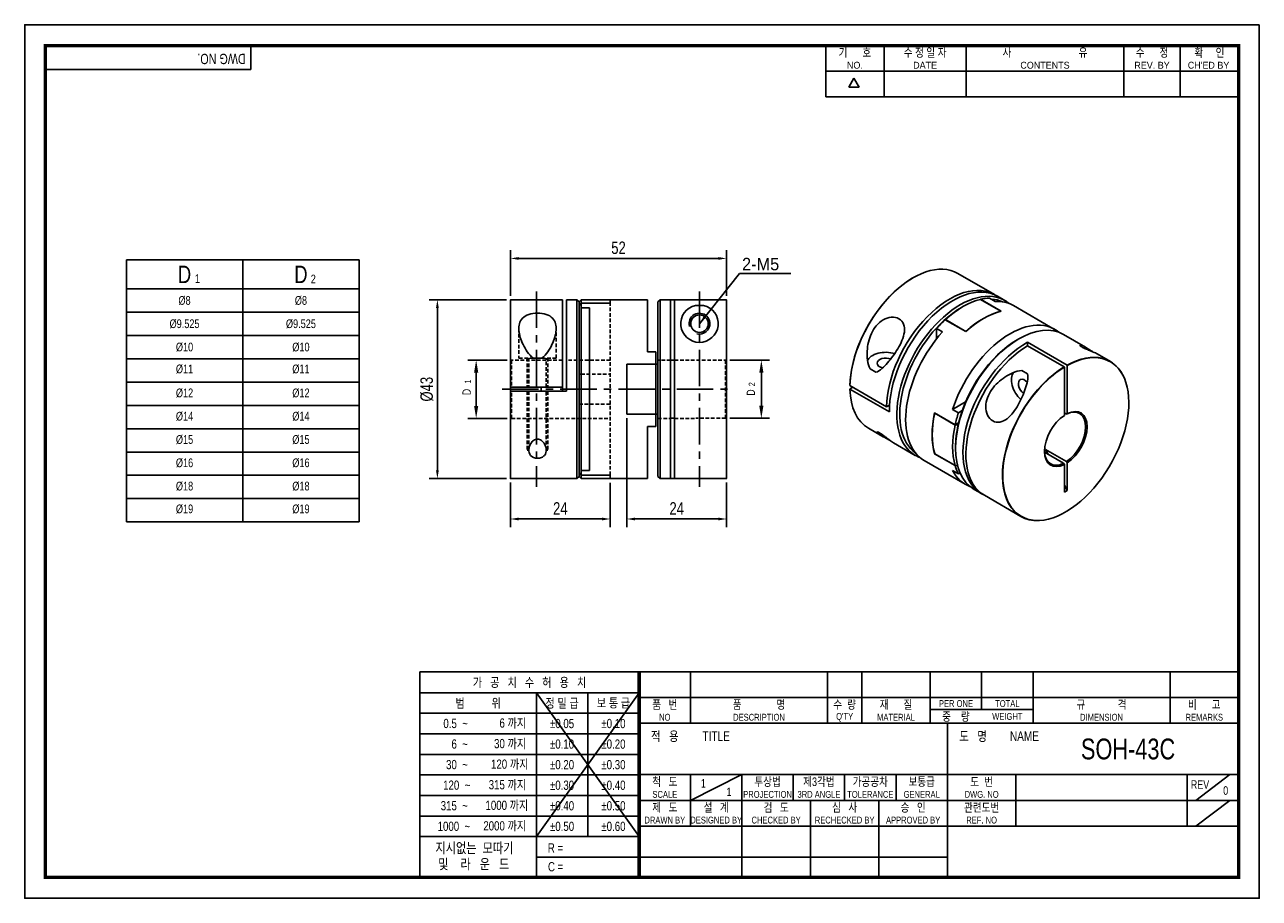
# Model space of a CAD drawing. Header units: millimetres. Extents: x 0 to 297, y 0 to 210.
import ezdxf
from ezdxf.enums import TextEntityAlignment as Align

# ---------------------------------------------------------------- set-up
doc = ezdxf.new("R2010")
doc.units = ezdxf.units.MM
doc.header["$LTSCALE"] = 7
for name, pattern in [('CENTER', [2, 1.25, -0.25, 0.25, -0.25]), ('CENTER2', [1.125, 0.75, -0.125, 0.125, -0.125]), ('DASHED', [0.75, 0.5, -0.25]), ('HIDDEN', [0.375, 0.25, -0.125]), ('HIDDEN2', [0.1875, 0.125, -0.0625]), ('PHANTOM2', [1.25, 0.625, -0.125, 0.125, -0.125, 0.125, -0.125])]:
    doc.linetypes.add(name, pattern=pattern)
doc.layers.get('0').update_dxf_attribs({"linetype": 'CONTINUOUS'})
doc.layers.get('Defpoints').update_dxf_attribs({"linetype": 'CONTINUOUS'})
for name, color, linetype in [('BM', 2, 'CONTINUOUS'), ('C', 1, 'CENTER2'), ('CT', 1, 'CENTER'), ('D', 7, 'CONTINUOUS'), ('DIM', 7, 'CONTINUOUS'), ('H', 3, 'HIDDEN'), ('HD', 4, 'DASHED'), ('P', 4, 'PHANTOM2')]:
    doc.layers.add(name, color=color, linetype=linetype)
doc.styles.get("Standard").update_dxf_attribs({"font": 'Gulim.ttf', "width": 0.8, "height": 3})
doc.dimstyles.new('LIM', dxfattribs={"dimtxt": 2, "dimasz": 2, "dimexe": 2, "dimexo": 1, "dimgap": 1, "dimtad": 1, "dimdec": 3, "dimzin": 9, "dimdsep": 46, "dimtxsty": 'Standard', "dimcen": 3, "dimclrd": 1, "dimclre": 1, "dimadec": 0, "dimazin": 0, "dimtfac": 1, "dimtdec": 3, "dimtmove": 0, "dimatfit": 3, "dimfxl": 0, "dimtolj": 1, "dimtzin": 0, "dimarcsym": 0})

# ---------------------------------------------------------------- blocks, each defined once
blk = doc.blocks.new('*D17')
at = {"layer": 'Defpoints', "color": 0}
for p in [(116.85, 100.93), (140.85, 100.88), (140.85, 91.18)]:
    blk.add_point(p, dxfattribs=at)
at = {"layer": 'DIM', "color": 1, "lineweight": -2}
for p, q in [((116.85, 99.93), (116.85, 89.18)), ((140.85, 99.88), (140.85, 89.18)), ((118.85, 91.18), (138.85, 91.18))]:
    blk.add_line(p, q, dxfattribs=at)
at = {"layer": 'DIM', "color": 1}
for points in [[(118.85, 91.51), (118.85, 90.84), (116.85, 91.18)], [(138.85, 91.51), (138.85, 90.84), (140.85, 91.18)]]:
    blk.add_solid(points, dxfattribs=at)
at = {"layer": 'DIM', "color": 0, "insert": (128.85, 93.72), "char_height": 3, "attachment_point": 5}
blk.add_mtext('\\A1;24', dxfattribs=at)
blk = doc.blocks.new('*D18')
at = {"layer": 'Defpoints', "color": 0}
for p in [(168.85, 153.82), (116.85, 143.83), (168.85, 143.82)]:
    blk.add_point(p, dxfattribs=at)
at = {"layer": 'DIM', "color": 1, "lineweight": -2}
for p, q in [((116.85, 144.83), (116.85, 155.82)), ((168.85, 144.82), (168.85, 155.82)), ((118.85, 153.82), (166.85, 153.82))]:
    blk.add_line(p, q, dxfattribs=at)
at = {"layer": 'DIM', "color": 1}
for points in [[(118.85, 154.15), (118.85, 153.48), (116.85, 153.82)], [(166.85, 154.15), (166.85, 153.48), (168.85, 153.82)]]:
    blk.add_solid(points, dxfattribs=at)
at = {"layer": 'DIM', "color": 0, "insert": (142.85, 156.36), "char_height": 3, "attachment_point": 5}
blk.add_mtext('\\A1;52', dxfattribs=at)
blk = doc.blocks.new('*D19')
at = {"layer": 'Defpoints', "color": 0}
for p in [(99.28, 143.88), (116.9, 143.88), (116.9, 100.88)]:
    blk.add_point(p, dxfattribs=at)
at = {"layer": 'DIM', "color": 1, "lineweight": -2}
for p, q in [((115.9, 143.88), (97.28, 143.88)), ((99.28, 102.88), (99.28, 141.88)), ((115.9, 100.88), (97.28, 100.88))]:
    blk.add_line(p, q, dxfattribs=at)
at = {"layer": 'DIM', "color": 1}
for points in [[(98.94, 141.88), (99.61, 141.88), (99.28, 143.88)], [(98.94, 102.88), (99.61, 102.88), (99.28, 100.88)]]:
    blk.add_solid(points, dxfattribs=at)
at = {"layer": 'DIM', "color": 0, "insert": (96.74, 122.38), "char_height": 3, "attachment_point": 5, "rotation": 90}
blk.add_mtext('\\A1;%%c43', dxfattribs=at)
blk = doc.blocks.new('*D20')
at = {"layer": 'Defpoints', "color": 0}
for p in [(144.85, 116.38), (168.85, 100.93), (168.85, 91.18)]:
    blk.add_point(p, dxfattribs=at)
at = {"layer": 'DIM', "color": 1, "lineweight": -2}
for p, q in [((144.85, 115.38), (144.85, 89.18)), ((168.85, 99.93), (168.85, 89.18)), ((146.85, 91.18), (166.85, 91.18))]:
    blk.add_line(p, q, dxfattribs=at)
at = {"layer": 'DIM', "color": 1}
for points in [[(146.85, 91.51), (146.85, 90.84), (144.85, 91.18)], [(166.85, 91.51), (166.85, 90.84), (168.85, 91.18)]]:
    blk.add_solid(points, dxfattribs=at)
at = {"layer": 'DIM', "color": 0, "insert": (156.85, 93.72), "char_height": 3, "attachment_point": 5}
blk.add_mtext('\\A1;24', dxfattribs=at)

msp = doc.modelspace()

# ---------------------------------------------------------------- linework, layer by layer
for p, q in [((54.437, 199.2323), (54.437, 205)), ((192.7139, 192.6407), (192.7139, 205)), ((206.7211, 192.6407), (206.7211, 205)), ((226.4959, 192.6407), (226.4959, 205)), ((264.3976, 192.6407), (264.3976, 205)), ((277.9928, 192.6407), (277.9928, 205)), ((54.437, 199.2323), (5, 199.2323)), ((192.7139, 198.8204), (291.588, 198.8204)), ((198.2565, 194.9765), (199.4924, 197.1172)), ((200.7283, 194.9765), (199.4924, 197.1172)), ((200.7283, 194.9765), (198.2565, 194.9765)), ((192.7139, 192.6407), (291.588, 192.6407)), ((24.4521, 153.4822), (24.4521, 90.4822)), ((24.4521, 153.4822), (80.4521, 153.4822)), ((80.4521, 153.4822), (80.4521, 90.4822)), ((24.4521, 90.4822), (80.4521, 90.4822)), ((95.0758, 54.437), (95.0758, 5)), ((147.8086, 54.437), (95.0758, 54.437)), ((292, 54.437), (147.8086, 54.437)), ((147.8086, 54.437), (147.8086, 5)), ((160.1679, 54.437), (160.1679, 42.0778)), ((193.1259, 54.437), (193.1259, 42.0778)), ((201.3654, 54.437), (201.3654, 42.0778)), ((217.8444, 54.437), (217.8444, 42.0778)), ((230.2037, 54.437), (230.2037, 45.3736)), ((242.563, 54.437), (242.563, 42.0778)), ((275.521, 54.437), (275.521, 42.0778)), ((147.8086, 49.4295), (95.0758, 49.4295)), ((147.8086, 49.4295), (123.0901, 14.8235)), ((123.0901, 49.4295), (147.8086, 14.8235)), ((123.0901, 49.4295), (123.0901, 5)), ((135.4493, 49.4295), (135.4493, 14.8235)), ((147.8086, 48.2574), (292, 48.2574)), ((217.8444, 45.3736), (242.563, 45.3736)), ((147.8086, 44.4858), (95.0758, 44.4858)), ((147.8086, 42.0778), (292, 42.0778)), ((221.9642, 5), (221.9642, 42.0778)), ((147.8086, 39.5421), (95.0758, 39.5421)), ((147.8086, 34.5984), (95.0758, 34.5984)), ((147.8086, 29.7185), (292, 29.7185)), ((160.1679, 23.5389), (172.5271, 29.7185)), ((160.1679, 29.7185), (160.1679, 17.3593)), ((172.5271, 29.7185), (172.5271, 5)), ((184.8864, 29.7185), (184.8864, 23.5389)), ((197.2457, 29.7185), (197.2457, 23.5389)), ((209.6049, 29.7185), (209.6049, 23.5389)), ((238.4432, 29.7185), (238.4432, 17.3593)), ((279.6407, 29.7185), (279.6407, 17.3593)), ((281.7006, 23.5389), (289.9401, 29.7185)), ((147.8086, 29.6547), (95.0758, 29.6547)), ((147.8086, 24.711), (95.0758, 24.711)), ((147.8086, 23.5389), (221.9642, 23.5389)), ((189.0061, 23.5389), (189.0061, 5)), ((205.4852, 23.5389), (205.4852, 5)), ((221.9642, 23.5389), (292, 23.5389)), ((281.7006, 17.3593), (289.9401, 23.5389)), ((147.8086, 19.7673), (95.0758, 19.7673)), ((147.8086, 17.3593), (292, 17.3593)), ((147.8086, 14.8235), (95.0758, 14.8235)), ((147.8086, 9.8798), (123.0901, 9.8798)), ((147.8086, 9.8798), (221.9642, 9.8798))]:
    msp.add_line(p, q)
at = {"color": 4}
for p, q in [((52.4521, 153.4822), (52.4521, 90.4822)), ((24.4521, 146.4822), (80.4521, 146.4822))]:
    msp.add_line(p, q, dxfattribs=at)
at = {"color": 1}
for p, q in [((24.4521, 140.8822), (80.4521, 140.8822)), ((24.4521, 135.2822), (80.4521, 135.2822)), ((24.4521, 129.6822), (80.4521, 129.6822)), ((24.4521, 124.0822), (80.4521, 124.0822)), ((24.4521, 118.4822), (80.4521, 118.4822)), ((24.4521, 112.8822), (80.4521, 112.8822)), ((24.4521, 107.2822), (80.4521, 107.2822)), ((24.4521, 101.6822), (80.4521, 101.6822)), ((24.4521, 96.0822), (80.4521, 96.0822))]:
    msp.add_line(p, q, dxfattribs=at)
msp.add_lwpolyline([(297, 210), (0, 210), (0, 0), (297, 0)], close=True)
msp.add_lwpolyline([(292, 205, 0.8, 0.8, 0), (5, 205, 0.8, 0.8, 0), (5, 5, 0.8, 0.8, 0), (292, 5, 0.8, 0.8, 0)], format="xyseb", close=True)
at = {"const_width": 0.824}
msp.add_lwpolyline([(147.8086, 5), (147.8086, 54.437)], dxfattribs=at)
at = {"layer": 'BM', "linetype": 'Continuous'}
for p, q in [((233.2724, 145.1383), (224.4689, 150.221)), ((116.8477, 143.8262), (116.8477, 122.8762)), ((129.3477, 143.8762), (116.8977, 143.8762)), ((129.3477, 122.8762), (129.3477, 143.8762)), ((130.3477, 143.8762), (130.3477, 121.8762)), ((132.8477, 143.8762), (130.3477, 143.8762)), ((132.8477, 100.8762), (132.8477, 143.8762)), ((133.3477, 143.3762), (132.8477, 143.8762)), ((133.8477, 143.8762), (133.3477, 143.3762)), ((133.3477, 143.3762), (133.3477, 142.5008)), ((133.3477, 142.5008), (133.8116, 142.9845)), ((140.7977, 143.8762), (133.8477, 143.8762)), ((133.8477, 143.8762), (133.8477, 143.0325)), ((133.8477, 143.022), (140.8477, 143.022)), ((133.8477, 143.022), (133.8477, 141.9018)), ((149.8477, 143.8762), (140.8477, 143.8762)), ((140.8477, 143.022), (140.8477, 143.8762)), ((149.8477, 131.3762), (149.8477, 143.8762)), ((152.8477, 143.8762), (152.3477, 143.3762)), ((152.3477, 128.3762), (152.3477, 143.3762)), ((152.8477, 100.8762), (152.8477, 143.8762)), ((155.3477, 143.8762), (152.8477, 143.8762)), ((155.3477, 100.8762), (155.3477, 143.8762)), ((155.3477, 143.8704), (156.3477, 143.8704)), ((156.3477, 100.8762), (156.3477, 143.8704)), ((156.3477, 143.8704), (168.7977, 143.8704)), ((168.8477, 100.9262), (168.8477, 143.8204)), ((234.8359, 141.1449), (229.9215, 143.9822)), ((234.8511, 141.1433), (229.9323, 143.9832)), ((229.947, 143.9884), (234.8968, 141.1307)), ((229.947, 143.9884), (229.947, 143.9746)), ((232.0684, 144.2985), (233.4826, 143.482)), ((235.7473, 143.7095), (233.9795, 144.7301)), ((133.3477, 142.5008), (133.3477, 102.2516)), ((133.8477, 141.9018), (133.8477, 102.8506)), ((133.8477, 141.9018), (135.8477, 141.9018)), ((135.8477, 141.9018), (135.8477, 102.8506)), ((161.348, 142.5257), (163.3052, 142.5257)), ((225.7044, 142.2363), (225.3508, 142.0322)), ((247.7681, 136.7692), (237.8686, 142.4847)), ((219.3404, 136.95), (219.3404, 134.4575)), ((219.3404, 136.95), (220.7546, 136.1335)), ((221.1082, 138.868), (221.4362, 139.0735)), ((221.1082, 138.7613), (221.1082, 138.868)), ((221.4412, 139.0706), (221.4362, 139.0735)), ((221.4617, 139.0894), (226.4115, 136.2317)), ((221.4873, 139.1127), (226.4017, 136.2754)), ((239.1394, 134.4796), (238.7859, 134.2755)), ((241.2607, 133.6584), (250.7713, 128.1674)), ((241.2607, 132.8419), (241.2607, 133.6584)), ((255.166, 132.4981), (249.8894, 135.5445)), ((151.8477, 131.3762), (149.8477, 131.3762)), ((151.8477, 128.3762), (151.8477, 131.3762)), ((241.2607, 132.8419), (250.0642, 127.7592)), ((261.1678, 129.0329), (258.0147, 130.8534)), ((124.3475, 129.8762), (122.3903, 129.8762)), ((151.8477, 128.3762), (144.8477, 128.3762)), ((144.8477, 116.3762), (144.8477, 128.3762)), ((151.8477, 128.3762), (151.8838, 128.3762)), ((151.8477, 116.4123), (151.8477, 128.3401)), ((152.3477, 128.3762), (151.8838, 128.3762)), ((152.3477, 116.3762), (152.3477, 128.3762)), ((155.3477, 129.3583), (156.3477, 129.3583)), ((250.8067, 128.1062), (250.8067, 116.5026)), ((133.3477, 125.9818), (133.8477, 125.9818)), ((204.7389, 126.4579), (203.3549, 127.2569)), ((239.8467, 126.8448), (241.2306, 126.0458)), ((250.0996, 127.6979), (250.0996, 116.0944)), ((116.8477, 122.8762), (116.8977, 122.8762)), ((116.8477, 122.8762), (116.8477, 121.8762)), ((116.8477, 121.8762), (116.8477, 100.9262)), ((116.8477, 121.8762), (116.8977, 121.8762)), ((129.3477, 122.8762), (116.8977, 122.8762)), ((130.3477, 121.8762), (116.8977, 121.8762)), ((129.3477, 121.8762), (129.3477, 122.8762)), ((207.3237, 118.1521), (198.5202, 123.2348)), ((208.0308, 116.9273), (198.5202, 122.4183)), ((198.5203, 122.4591), (199.192, 122.8469)), ((223.2114, 117.5269), (226.3611, 119.3453)), ((133.8477, 118.7707), (133.3477, 118.7707)), ((151.8477, 116.3762), (144.8477, 116.3762)), ((151.8477, 113.3762), (151.8477, 116.3762)), ((151.8838, 116.3762), (151.8477, 116.3762)), ((151.8838, 116.3762), (152.3477, 116.3762)), ((152.3477, 116.3762), (152.3477, 101.3762)), ((208.0638, 118.5793), (207.3237, 118.1521)), ((223.8335, 113.8036), (218.8838, 116.6613)), ((223.8261, 113.7698), (218.9117, 116.6071)), ((224.6256, 116.7104), (223.2114, 117.5269)), ((224.6256, 116.7104), (225.5429, 117.24)), ((250.0996, 116.7062), (250.6299, 116.4)), ((250.6299, 116.4), (250.8067, 116.5026)), ((151.8477, 113.3762), (149.8477, 113.3762)), ((149.8477, 100.8762), (149.8477, 113.3762)), ((156.3477, 115.3941), (155.3477, 115.3941)), ((202.9689, 112.9819), (206.122, 111.1615)), ((224.6658, 114.2841), (223.8335, 113.8036)), ((223.8601, 113.8189), (223.8856, 113.8042)), ((224.5556, 113.8122), (223.8856, 113.8042)), ((208.9707, 109.5168), (214.2473, 106.4704)), ((223.9366, 108.5559), (223.9366, 108.1476)), ((249.9228, 104.59), (245.3392, 107.2364)), ((250.6299, 104.9983), (245.5902, 107.908)), ((246.2103, 106.7335), (245.5902, 107.908)), ((216.3686, 105.2456), (226.2681, 99.5302)), ((218.8838, 106.8633), (218.9024, 106.8741)), ((223.8335, 104.0056), (218.8838, 106.8633)), ((218.9117, 106.8682), (223.8261, 104.0308)), ((218.9207, 106.8558), (223.8395, 104.0159)), ((223.8335, 104.0056), (223.8465, 104.0131)), ((223.8856, 104.0062), (224.4445, 104.0129)), ((250.0996, 104.2833), (249.9228, 104.59)), ((250.0996, 104.2833), (250.0996, 97.6191)), ((250.8067, 104.6916), (250.6299, 104.9983)), ((250.8067, 104.6916), (250.8067, 98.0274)), ((132.8477, 100.8762), (133.3477, 101.3762)), ((133.8116, 101.768), (133.3477, 102.2516)), ((133.3477, 101.3762), (133.3477, 102.2516)), ((133.3477, 101.3762), (133.8477, 100.8762)), ((133.8477, 102.8506), (133.8477, 101.7304)), ((133.8477, 102.8506), (135.8477, 102.8506)), ((133.8477, 101.7304), (140.8477, 101.7304)), ((133.8477, 100.8762), (133.8477, 101.7199)), ((140.8477, 100.8762), (140.8477, 101.7304)), ((152.3477, 101.3762), (152.8477, 100.8762)), ((224.6256, 102.0134), (223.2114, 102.8299)), ((225.0283, 102.2459), (224.6256, 102.0134)), ((116.8977, 100.8762), (132.8477, 100.8762)), ((133.8477, 100.8762), (140.7977, 100.8762)), ((140.8477, 100.8762), (149.8477, 100.8762)), ((152.8477, 100.8762), (155.3477, 100.8762)), ((156.3477, 100.882), (155.3477, 100.882)), ((156.3477, 100.8762), (168.7977, 100.8762)), ((228.3894, 98.3054), (230.1572, 97.2848)), ((250.8067, 98.0274), (250.0996, 99.3667)), ((250.0996, 97.6191), (250.8067, 98.0274)), ((230.8643, 96.8765), (239.6678, 91.7938))]:
    msp.add_line(p, q, dxfattribs=at)
at = {"layer": 'BM', "linetype": 'HIDDEN2'}
for p, q in [((133.8477, 141.9018), (135.8477, 141.9018)), ((152.3477, 128.3762), (152.3477, 116.3762)), ((152.3477, 115.3762), (155.3477, 115.3762))]:
    msp.add_line(p, q, dxfattribs=at)
at = {"layer": 'BM', "linetype": 'Continuous'}
msp.add_circle((162.3266, 138.1333), 2.1, dxfattribs=at)
for centre, radius, start, end in [((116.8977, 143.8262), 0.05, 90, 180), ((140.7977, 143.8262), 0.05, 0, 90), ((168.7977, 143.8204), 0.05, 359.992282, 89.992184), ((162.3266, 138.1333), 4.5, 102.560138, 77.439862), ((234.8261, 141.1), 0.05, 28.864695, 60), ((221.2185, 139.4096), 0.4005, 302.935122, 312.158493), ((144.8977, 128.3262), 0.05, 90, 180), ((151.8822, 128.3417), 0.0345, 87.336691, 182.748619), ((250.0221, 127.6941), 0.0776, 2.87444, 57.116592), ((250.7292, 128.1023), 0.0776, 2.87444, 57.116592), ((132.187, 122.3762), 7.9778, 176.406672, 183.593328), ((144.8977, 116.4262), 0.05, 180, 270), ((151.8822, 116.4107), 0.0345, 177.23255, 272.682139), ((218.9457, 116.6154), 0.05, 139.87724, 167.67479), ((218.9457, 106.8991), 0.05, 196.289606, 240), ((116.8977, 100.9262), 0.05, 180, 270), ((140.7977, 100.9262), 0.05, 270, 0), ((168.7977, 100.9262), 0.05, 270, 0)]:
    msp.add_arc(centre, radius, start, end, dxfattribs=at)
at = {"layer": 'BM', "linetype": 'HIDDEN2'}
msp.add_arc((168.7977, 143.8204), 0.05, 359.992282, 16.725099, dxfattribs=at)
at = {"layer": 'BM', "color": 1, "linetype": 'Continuous'}
msp.add_arc((162.3266, 138.1333), 2.5, 255, 195, dxfattribs=at)
at = {"layer": 'BM', "linetype": 'Continuous'}
for centre, major_axis, ratio, start_param, end_param in [((213.7189, 131.6015), (10.75, 18.6195), 0.57735027, 0, 2.33293658), ((213.6836, 131.6219), (10.725, 18.5762), 0.57735027, 0.79089309, 2.33288236), ((222.5224, 126.5188), (-10.75, -18.6195), 0.57735027, 3.10869803, 5.47452923), ((223.2295, 126.1105), (-10.75, -18.6195), 0.57735027, 3.14159265, 5.52104505), ((224.9973, 125.0899), (-10.75, -18.6195), 0.57735027, 3.0427658, 6.28318531), ((225.7044, 124.6817), (10.75, 18.6195), 0.57735027, 0.50432248, 1.06647384), ((225.7044, 124.6817), (10.75, 18.6195), 0.57735027, 0.35348983, 0.50257291), ((225.3508, 124.8858), (-10.5, -18.1865), 0.57735027, 3.20055237, 3.42356777), ((227.1186, 123.8652), (-10.75, -18.6195), 0.57735027, 3.14159265, 3.49508248), ((225.3508, 124.8858), (10.5, 18.1865), 0.57735027, 0.78539816, 1.07514986), ((230.6188, 121.8443), (10.75, 18.6195), 0.57735027, 0.50432248, 1.06647384), ((230.6541, 121.8239), (10.75, 18.6195), 0.57735027, 0.50257291, 1.06822342), ((234.8261, 141.1), (-0.025, -0.0433), 0.57735027, 3.14159265, 3.64591514), ((234.8261, 141.1), (-0.0119, 0.0486), 0.71484444, 4.97669582, 5.68370896), ((225.3508, 124.8858), (10.5, 18.1865), 0.57735027, 1.07514986, 3.08263293), ((225.7044, 124.6817), (10.75, 18.6195), 0.57735027, 1.06822342, 1.2173065), ((239.1394, 116.925), (10.75, 18.6195), 0.57735027, 0, 3.14159265), ((237.0181, 118.1497), (-10.75, -18.6195), 0.57735027, 3.0427658, 5.06587881), ((227.1186, 123.8652), (10.75, 18.6195), 0.57735027, 1.2173065, 3.14159265), ((240.9072, 115.9043), (10.75, 18.6195), 0.57735027, 0.76214025, 3.17448727), ((238.7859, 117.1291), (-10.5, -18.1865), 0.57735027, 3.92699082, 5.20803544), ((226.4115, 136.2418), (0.025, 0.0433), 0.57735027, 1.06647384, 1.74747182), ((226.4115, 136.2418), (-0.0337, 0.037), 0.39454289, 4.5621684, 5.39178239), ((207.1527, 128.6505), (-4.5, 0), 0.57735027, 4.21805826, 6.06560687), ((241.6143, 115.4961), (10.75, 18.6195), 0.57735027, 0.80865607, 3.14159265), ((250.4178, 110.4134), (-10.75, -18.6195), 0.57735027, 2.71613621, 3.90373291), ((207.1527, 128.6505), (-2.1, 0), 0.57735027, 4.10814251, 6.28318531), ((207.1527, 128.6505), (-2.1, 0), 0.57735027, 0, 1.21847375), ((250.4178, 110.4134), (-10.75, -18.6195), 0.57735027, 3.95024873, 6.71959226), ((250.4531, 110.393), (10.725, 18.5762), 0.57735027, 0.17149652, 0.76208603), ((250.4531, 110.393), (10.725, 18.5762), 0.57735027, -0.33062613, 0.17149652), ((250.4531, 110.393), (10.725, 18.5762), 0.57735027, 0.8087103, 2.97158228), ((240.5387, 122.859), (2.25, -3.8971), 0.57735027, 3.36095647, 5.20659304), ((240.5387, 122.859), (1.05, -1.8187), 0.57735027, 1.92527978, 5.31511666), ((250.4531, 110.393), (10.725, 18.5762), 0.57735027, 3.57063553, 5.95255918), ((213.7189, 131.6015), (10.75, 18.6195), 0.57735027, 2.3794524, 3.14159265), ((233.4826, 120.1909), (-10.75, -18.6195), 0.57735027, 5.21496189, 5.7806124), ((233.5179, 120.1705), (-10.75, -18.6195), 0.57735027, 5.21671146, 5.77886282), ((233.4826, 120.1909), (-10.725, -18.5762), 0.57735027, 5.21671146, 5.77886282), ((218.9457, 116.6154), (0.0488, -0.0107), 0.39454289, 3.14159265, 4.03299557), ((218.9457, 116.6154), (-0.025, -0.0433), 0.57735027, 4.53571349, 5.21671146), ((238.4323, 117.3332), (-10.75, -18.6195), 0.57735027, 5.06587881, 5.21496189), ((250.4531, 110.393), (3.625, 6.2787), 0.57735027, 0.85441847, 3.85797051), ((250.2763, 110.495), (-3.5, -6.0622), 0.57735027, 0.85688761, 3.85550137), ((250.4531, 110.393), (-3.625, -6.2787), 0.57735027, 0.85441847, 3.85797051), ((238.4323, 117.3332), (-10.75, -18.6195), 0.57735027, 5.21671146, 5.77886282), ((238.7859, 117.1291), (-10.5, -18.1865), 0.57735027, 5.20803544, 5.49778714), ((250.2763, 110.495), (3.5, 6.0622), 0.57735027, 2.37389589, 3.85550137), ((240.9072, 115.9043), (-4.1528, 8.3224), 0.61379578, 3.19628174, 3.2504012), ((224.9973, 125.0899), (-10.75, -18.6195), 0.57735027, 0, 0.09882685), ((218.9457, 106.8991), (0.048, 0.014), 0.71484444, 2.17027267, 3.14159265), ((218.9457, 106.8991), (0.048, 0.014), 0.71484444, 3.14159265, 3.741069), ((218.9457, 106.8991), (0.025, 0.0433), 0.57735027, 2.63727017, 3.14159265), ((238.4323, 117.3332), (-10.75, -18.6195), 0.57735027, 5.7806124, 5.92969548), ((237.0181, 118.1497), (10.75, 18.6195), 0.57735027, 2.78810282, 3.24041951), ((250.4531, 110.393), (10.725, 18.5762), 0.57735027, 2.97158228, 3.57063553)]:
    msp.add_ellipse(centre, major_axis=major_axis, ratio=ratio, start_param=start_param, end_param=end_param, dxfattribs=at)
for points, knots in [([(133.8116, 142.9845), (133.8174, 142.9905), (133.8231, 142.9967), (133.8283, 143.0028), (133.8322, 143.0075), (133.836, 143.0121), (133.8391, 143.0164), (133.8416, 143.0198), (133.8437, 143.023), (133.8452, 143.0257), (133.8464, 143.0279), (133.8473, 143.0299), (133.8476, 143.0313), (133.8477, 143.0317), (133.8477, 143.0321), (133.8477, 143.0325)], [0, 0, 0, 0, 0.3320446, 0.3320446, 0.3320446, 0.58706189, 0.58706189, 0.58706189, 0.78516515, 0.78516515, 0.78516515, 0.95021749, 0.95021749, 0.95021749, 1, 1, 1, 1]), ([(229.9215, 143.9822), (229.9244, 143.9829), (229.9269, 143.9834), (229.9287, 143.9835), (229.9305, 143.9836), (229.9317, 143.9835), (229.9323, 143.9831)], [0, 0, 0, 0, 0.17352547, 0.17352547, 0.17352547, 0.345286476, 0.345286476, 0.345286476, 0.345286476]), ([(122.3903, 129.8762), (121.7588, 130.2542), (121.3121, 130.8075), (120.5184, 131.9288), (120.1921, 132.5094), (119.3501, 134.2667), (118.9781, 135.4352), (118.7981, 137.6505), (119.0039, 138.6685), (120.1329, 139.8327), (120.6455, 140.1475), (121.881, 140.5759), (122.61, 140.6915), (124.0873, 140.6956), (124.8242, 140.5833), (126.0719, 140.1583), (126.5902, 139.8431), (127.725, 138.6869), (127.9376, 137.6558), (127.7638, 135.457), (127.3904, 134.2754), (126.5524, 132.5221), (126.2238, 131.9358), (125.4283, 130.8104), (124.9739, 130.2512), (124.3475, 129.8762)], [0, 0, 0, 0, 0.0625, 0.0625, 0.125, 0.125, 0.25, 0.25, 0.375, 0.375, 0.4375, 0.4375, 0.5, 0.5, 0.5625, 0.5625, 0.625, 0.625, 0.75, 0.75, 0.875, 0.875, 0.9375, 0.9375, 1, 1, 1, 1]), ([(203.3549, 127.2569), (203.0079, 127.8807), (202.8485, 128.6053), (202.6523, 130.0556), (202.6315, 130.7841), (202.7508, 132.9752), (203.0681, 134.4162), (204.3129, 137.0907), (205.2473, 138.2934), (207.1203, 139.4034), (207.8079, 139.6389), (209.1441, 139.7514), (209.7958, 139.6268), (210.845, 139.0297), (211.2336, 138.5607), (211.6562, 137.4389), (211.6967, 136.7817), (211.4295, 134.7569), (210.78, 133.3664), (209.2929, 130.8544), (208.4403, 129.7023), (207.1338, 128.2006), (206.689, 127.7334), (205.7599, 126.9276), (205.2805, 126.5653), (204.7389, 126.4579)], [0, 0, 0, 0, 0.0625, 0.0625, 0.125, 0.125, 0.25, 0.25, 0.375, 0.375, 0.4375, 0.4375, 0.5, 0.5, 0.5625, 0.5625, 0.625, 0.625, 0.75, 0.75, 0.875, 0.875, 0.9375, 0.9375, 1, 1, 1, 1]), ([(258.0259, 130.8461), (257.9073, 130.9147), (257.7498, 130.9976), (257.1826, 131.2702), (256.6852, 131.4799), (255.8258, 131.8311), (255.5161, 131.9562), (254.8786, 132.2314), (254.5486, 132.3848), (254.0585, 132.6688), (253.9235, 132.7848), (253.8218, 132.936), (253.8428, 132.9776), (254.0117, 133.0245), (254.2638, 132.956), (254.9425, 132.6374), (255.3807, 132.3792), (256.17, 131.8751), (256.4563, 131.6875), (256.8317, 131.4467), (256.9124, 131.3953), (256.9921, 131.3451)], [0.189765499, 0.189765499, 0.189765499, 0.189765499, 0.25, 0.25, 0.375, 0.375, 0.4375, 0.4375, 0.5, 0.5, 0.5625, 0.5625, 0.625, 0.625, 0.75, 0.75, 0.875, 0.875, 0.9375, 0.9375, 0.95471325, 0.95471325, 0.95471325, 0.95471325]), ([(241.2306, 126.0458), (241.4099, 125.5188), (241.3345, 124.9299), (241.1029, 123.7266), (240.923, 123.1139), (240.2758, 121.2276), (239.7126, 119.9286), (238.2735, 117.3663), (237.4081, 116.1238), (235.7866, 114.8685), (235.2015, 114.5738), (234.0249, 114.3692), (233.4277, 114.4624), (232.3802, 115.0584), (231.9386, 115.5581), (231.3569, 116.7717), (231.2133, 117.4885), (231.2284, 119.6587), (231.8071, 121.0902), (233.4848, 123.4922), (234.5844, 124.5016), (236.4166, 125.6997), (237.0636, 126.0502), (238.4219, 126.6082), (239.1387, 126.8335), (239.8467, 126.8448)], [0, 0, 0, 0, 0.0625, 0.0625, 0.125, 0.125, 0.25, 0.25, 0.375, 0.375, 0.4375, 0.4375, 0.5, 0.5, 0.5625, 0.5625, 0.625, 0.625, 0.75, 0.75, 0.875, 0.875, 0.9375, 0.9375, 1, 1, 1, 1]), ([(223.8856, 113.8042), (223.8773, 113.8041), (223.8688, 113.803), (223.8609, 113.8006), (223.8548, 113.7988), (223.8488, 113.7963), (223.8435, 113.7929), (223.8395, 113.7903), (223.8357, 113.787), (223.8328, 113.7833), (223.8303, 113.7803), (223.8283, 113.7768), (223.8271, 113.7732), (223.8267, 113.7721), (223.8264, 113.7709), (223.8261, 113.7698)], [0, 0, 0, 0, 0.3320446, 0.3320446, 0.3320446, 0.58706189, 0.58706189, 0.58706189, 0.78516515, 0.78516515, 0.78516515, 0.95021749, 0.95021749, 0.95021749, 1, 1, 1, 1]), ([(123.3689, 105.771), (122.6676, 105.771), (122.0457, 106.0765), (121.3634, 106.8841), (121.2436, 107.3808), (121.3025, 108.4045), (121.4763, 108.9341), (121.966, 109.6599), (122.1706, 109.8933), (122.6967, 110.2687), (123.0278, 110.4042), (123.7246, 110.4005), (124.055, 110.261), (124.5736, 109.8863), (124.7779, 109.6523), (125.2639, 108.9275), (125.4361, 108.3988), (125.4936, 107.3814), (125.3733, 106.882), (124.8616, 106.2775), (124.6337, 106.1004), (124.0578, 105.844), (123.7195, 105.771), (123.3689, 105.771)], [0, 0, 0, 0, 0.125, 0.125, 0.25, 0.25, 0.375, 0.375, 0.4375, 0.4375, 0.5, 0.5, 0.5625, 0.5625, 0.625, 0.625, 0.75, 0.75, 0.875, 0.875, 0.9375, 0.9375, 1, 1, 1, 1]), ([(208.0349, 110.1554), (207.6515, 110.3571), (207.2357, 110.5662), (206.3267, 111.0381), (205.8862, 111.2872), (205.2681, 111.718), (205.0836, 111.9021), (205.0423, 112.071), (205.0684, 112.1096), (205.2554, 112.0945), (205.4258, 112.0331), (205.9202, 111.7467), (206.2195, 111.5358), (206.7712, 111.1248), (207.0346, 110.9191), (207.7657, 110.3526), (208.1945, 110.0279), (208.7103, 109.6759), (208.8602, 109.5814), (208.9787, 109.5131)], [0.045176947, 0.045176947, 0.045176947, 0.045176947, 0.125, 0.125, 0.25, 0.25, 0.375, 0.375, 0.4375, 0.4375, 0.5, 0.5, 0.5625, 0.5625, 0.625, 0.625, 0.75, 0.75, 0.810083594, 0.810083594, 0.810083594, 0.810083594]), ([(223.8261, 104.0308), (223.827, 104.0279), (223.8287, 104.0251), (223.831, 104.0225), (223.8333, 104.02), (223.8363, 104.0177), (223.8397, 104.0158), (223.8444, 104.0131), (223.8499, 104.011), (223.8556, 104.0096), (223.8636, 104.0075), (223.8723, 104.0064), (223.8809, 104.0062), (223.8824, 104.0062), (223.884, 104.0062), (223.8856, 104.0062)], [0, 0, 0, 0, 0.17352547, 0.17352547, 0.17352547, 0.34834257, 0.34834257, 0.34834257, 0.59484341, 0.59484341, 0.59484341, 0.93777271, 0.93777271, 0.93777271, 1, 1, 1, 1]), ([(133.8477, 101.7199), (133.8477, 101.7211), (133.8471, 101.7229), (133.846, 101.7251), (133.8449, 101.7273), (133.8433, 101.7299), (133.8414, 101.7328), (133.8387, 101.7367), (133.8353, 101.7411), (133.8316, 101.7456), (133.8266, 101.7518), (133.8208, 101.7583), (133.8149, 101.7645), (133.8138, 101.7657), (133.8127, 101.7668), (133.8116, 101.768)], [0, 0, 0, 0, 0.17352547, 0.17352547, 0.17352547, 0.34834257, 0.34834257, 0.34834257, 0.59484341, 0.59484341, 0.59484341, 0.93777271, 0.93777271, 0.93777271, 1, 1, 1, 1])]:
    msp.add_open_spline(points, degree=3, knots=knots, dxfattribs=at)
at = {"layer": 'BM', "linetype": 'HIDDEN2'}
for points, knots in [([(140.8477, 126.0637), (140.8477, 126.0494), (140.8455, 126.0348), (140.8403, 126.0211), (140.8383, 126.0157), (140.8358, 126.0105), (140.8327, 126.0055), (140.8296, 126.0005), (140.8259, 125.9956), (140.8213, 125.9916), (140.8186, 125.9892), (140.8157, 125.9871), (140.8124, 125.9854), (140.8091, 125.9837), (140.8054, 125.9825), (140.8016, 125.982), (140.8003, 125.9818), (140.799, 125.9818), (140.7977, 125.9818)], [0, 0, 0, 0, 0.4339237, 0.4339237, 0.4339237, 0.60224162, 0.60224162, 0.60224162, 0.77201373, 0.77201373, 0.77201373, 0.86895482, 0.86895482, 0.86895482, 0.9674952, 0.9674952, 0.9674952, 1, 1, 1, 1]), ([(140.7977, 118.7707), (140.8008, 118.7707), (140.8039, 118.7702), (140.8068, 118.7693), (140.8104, 118.7682), (140.8137, 118.7665), (140.8167, 118.7645), (140.8212, 118.7614), (140.825, 118.7575), (140.8283, 118.7534), (140.8341, 118.746), (140.8382, 118.7376), (140.8411, 118.7291), (140.8457, 118.7161), (140.8477, 118.7023), (140.8477, 118.6887)], [0, 0, 0, 0, 0.07842188, 0.07842188, 0.07842188, 0.17464532, 0.17464532, 0.17464532, 0.32263717, 0.32263717, 0.32263717, 0.58958549, 0.58958549, 0.58958549, 1, 1, 1, 1])]:
    msp.add_open_spline(points, degree=3, knots=knots, dxfattribs=at)
at = {"layer": 'C'}
msp.add_line((147.8086, 49.4295), (147.8086, 49.3961), dxfattribs=at)
at = {"layer": 'CT'}
for p, q in [((123.1227, 145.8704), (123.1227, 98.8762)), ((162.3266, 145.8704), (162.3266, 98.8762)), ((114.8477, 122.3762), (170.8477, 122.3762))]:
    msp.add_line(p, q, dxfattribs=at)
at = {"layer": 'DIM', "color": 1}
for p, q in [((116.0977, 129.3762), (106.605, 129.3762)), ((169.5977, 129.3583), (179.209, 129.3583)), ((177.209, 129.3583), (177.209, 129.3734)), ((108.605, 126.3762), (108.605, 118.3762)), ((177.209, 118.3941), (177.209, 126.3583)), ((116.0977, 115.3762), (106.605, 115.3762)), ((169.5977, 115.3941), (179.209, 115.3941))]:
    msp.add_line(p, q, dxfattribs=at)
for points in [[(108.105, 126.3762), (109.105, 126.3762), (108.605, 129.3762)], [(176.709, 126.3583), (177.709, 126.3583), (177.209, 129.3583)], [(108.105, 118.3762), (109.105, 118.3762), (108.605, 115.3762)], [(176.709, 118.3941), (177.709, 118.3941), (177.209, 115.3941)]]:
    msp.add_solid(points, dxfattribs=at)
at = {"layer": 'H'}
msp.add_line((147.8086, 49.3128), (147.8086, 49.2711), dxfattribs=at)
at = {"layer": 'HD', "linetype": 'HIDDEN2'}
for p, q in [((140.8477, 101.7304), (140.8477, 143.022)), ((118.8689, 136.9985), (118.8689, 129.8762)), ((127.8689, 129.8762), (127.8689, 137.0029)), ((117.0977, 129.3762), (116.8477, 129.6262)), ((129.3477, 129.3762), (117.0977, 129.3762)), ((117.0977, 129.3762), (117.0977, 122.8762)), ((122.3903, 129.8762), (118.8689, 129.8762)), ((121.2689, 129.8762), (121.2689, 122.8762)), ((127.8689, 129.8762), (124.3475, 129.8762)), ((125.4689, 122.8762), (125.4689, 129.8762)), ((140.8477, 129.3762), (130.3477, 129.3762)), ((155.3477, 129.3762), (152.3477, 129.3762)), ((156.3477, 129.3583), (168.5977, 129.3583)), ((168.5977, 129.3583), (168.8477, 129.6089)), ((168.5977, 129.3583), (168.5977, 115.3941)), ((133.8477, 125.9818), (140.7977, 125.9818)), ((117.0977, 115.3762), (117.0977, 121.8762)), ((121.2689, 121.8762), (121.2689, 107.7511)), ((125.4689, 107.7494), (125.4689, 121.8762)), ((140.7977, 118.7707), (133.8477, 118.7707)), ((116.8477, 115.1262), (117.0977, 115.3762)), ((117.0977, 115.3762), (140.8477, 115.3762)), ((156.3477, 115.3762), (161.4862, 115.3762)), ((168.5977, 115.3941), (161.4705, 115.3941)), ((168.8477, 115.1435), (168.5977, 115.3941)), ((120.8689, 107.7511), (121.2689, 107.7511)), ((125.8689, 107.7494), (125.4689, 107.7494))]:
    msp.add_line(p, q, dxfattribs=at)
at = {"layer": 'HD', "color": 1, "linetype": 'HIDDEN2'}
for p, q in [((120.8689, 129.8762), (120.8689, 122.8762)), ((125.8689, 129.8762), (125.8689, 122.8762)), ((120.8689, 121.8762), (120.8689, 107.7511)), ((125.8689, 121.8762), (125.8689, 107.7494))]:
    msp.add_line(p, q, dxfattribs=at)
at = {"layer": 'P'}
msp.add_line((147.8086, 49.221), (147.8086, 49.1627), dxfattribs=at)

# ---------------------------------------------------------------- texts
at = {"color": 0}
for s, insert, char_height, width, attachment_point in [('D', (38.4521, 149.9822), 4.2, 28, 5), ('D', (66.4521, 149.9822), 4.2, 28, 5), ('1', (40.9479, 150.0071), 2.1, 6.3, 1), ('2', (68.8183, 149.9267), 2.1, 3.36, 1), ('%%c8', (38.4521, 143.6822), 2.1, 28, 5), ('%%c8', (66.4521, 143.6822), 2.1, 28, 5), ('%%c9.525', (38.4521, 138.0822), 2.1, 28, 5), ('%%c9.525', (66.4521, 138.0822), 2.1, 28, 5), ('%%c10', (38.4521, 132.4822), 2.1, 28, 5), ('%%c10', (66.4521, 132.4822), 2.1, 28, 5), ('%%C11', (38.4521, 127.213), 2.1, 28, 5), ('%%C11', (66.4521, 127.213), 2.1, 28, 5), ('%%c12', (38.4521, 121.4509), 2.1, 28, 5), ('%%c12', (66.4521, 121.4509), 2.1, 28, 5), ('%%c14', (38.4521, 115.8509), 2.1, 28, 5), ('%%c14', (66.4521, 115.8509), 2.1, 28, 5), ('%%c15', (38.4521, 110.2509), 2.1, 28, 5), ('%%c15', (66.4521, 110.2509), 2.1, 28, 5), ('%%c16', (38.4521, 104.6509), 2.1, 28, 5), ('%%c16', (66.4521, 104.6509), 2.1, 28, 5), ('%%c18', (38.4521, 99.0509), 2.1, 28, 5), ('%%c18', (66.4521, 99.0509), 2.1, 28, 5), ('%%C19', (38.4521, 93.5711), 2.1, 28, 5), ('%%C19', (66.4521, 93.5711), 2.1, 28, 5)]:
    msp.add_mtext(s, dxfattribs=dict(at, insert=insert, char_height=char_height, width=width, attachment_point=attachment_point))
at = {"layer": 'D', "width": 0.8}
for s, height, p in [('확     인', 2.05988, (284.9964, 203.3521)), ('기      호', 2.05988, (199.7175, 203.3521)), ('수 정 일 자', 2.05988, (216.6085, 203.3521)), ('사                           유', 2.059877, (245.4468, 203.3521)), ('수      정', 2.05988, (271.1952, 203.3521)), ('가   공   치   수   허   용   치', 2.224667, (121.4422, 51.9333)), ('범          위', 2.224667, (109.0829, 46.9576)), ('정 밀 급', 2.22467, (129.2697, 46.9576)), ('보 통 급', 2.22467, (141.629, 46.9576)), ('품   번', 2.05988, (153.9882, 46.6095)), ('품              명', 2.059877, (176.6469, 46.6095)), ('수  량', 2.05988, (197.2457, 46.6095)), ('재      질', 2.05988, (209.6049, 46.6095)), ('PER ONE', 1.6479, (224.0241, 46.8155)), ('TOTAL', 1.6479, (236.3833, 46.8155)), ('규             격', 2.059877, (259.042, 46.6095)), ('비      고', 2.05988, (283.7605, 46.6095)), ('NO', 1.6479, (153.9882, 43.5197)), ('DESCRIPTION', 1.647902, (176.6469, 43.5197)), ("Q'TY", 1.6479, (197.2457, 43.5197)), ('MATERIAL', 1.6479, (209.6049, 43.5197)), ('중    량', 2.05988, (224.0241, 43.7257)), ('WEIGHT', 1.6479, (236.3833, 43.7257)), ('DIMENSION', 1.6479, (259.042, 43.5197)), ('REMARKS', 1.6479, (283.7605, 43.5197)), ('%%p0.05', 2.22467, (129.2697, 42.0139)), ('%%p0.10', 2.22467, (141.629, 42.0139)), ('%%p0.10', 2.22467, (129.2697, 37.0702)), ('%%p0.20', 2.22467, (141.629, 37.0702)), ('적   용', 2.30706, (153.9882, 38.988)), ('TITLE', 2.30706, (166.3475, 38.988)), ('도   명', 2.30706, (228.1438, 38.988)), ('NAME', 2.30706, (240.5031, 38.988)), ('SOH-43C', 5, (265.4275, 35.8982)), ('%%p0.20', 2.22467, (129.2697, 32.1265)), ('%%p0.30', 2.22467, (141.629, 32.1265)), ('%%p0.30', 2.22467, (129.2697, 27.1828)), ('%%p0.40', 2.22467, (141.629, 27.1828)), ('척   도', 2.05988, (153.9882, 28.0706)), ('1', 2.0599, (163.2577, 27.6586)), ('1', 2.0599, (169.4373, 25.5988)), ('투상법', 2.05988, (178.7068, 28.0706)), ('제3각법', 2.05988, (191.066, 28.0706)), ('가공공차', 2.05988, (203.4253, 28.0706)), ('보통급', 2.05988, (215.7845, 28.0706)), ('도  번', 2.05988, (230.2037, 28.0706)), ('REV', 2.05988, (282.7306, 27.3497)), ('0', 2.0599, (288.9102, 25.9078)), ('%%p0.40', 2.22467, (129.2697, 22.2391)), ('%%p0.50', 2.22467, (141.629, 22.2391)), ('SCALE', 1.6479, (153.9882, 24.9808)), ('PROJECTION', 1.6479, (178.7068, 24.9808)), ('3RD ANGLE', 1.6479, (191.066, 24.9808)), ('TOLERANCE', 1.6479, (203.4253, 24.9808)), ('GENERAL', 1.6479, (215.7845, 24.9808)), ('DWG. NO', 1.6479, (230.2037, 24.9808)), ('제   도', 2.05988, (153.9882, 21.891)), ('설   계', 2.05988, (166.3475, 21.891)), ('검   도', 2.05988, (180.7666, 21.891)), ('심   사', 2.05988, (197.2457, 21.891)), ('승   인', 2.05988, (213.7247, 21.891)), ('관련도번', 2.05988, (230.2037, 21.891)), ('%%p0.50', 2.22467, (129.2697, 17.2954)), ('%%p0.60', 2.22467, (141.629, 17.2954)), ('REF. NO', 1.6479, (230.2037, 18.8012))]:
    msp.add_text(s, height=height, dxfattribs=at).set_placement(p, align=Align.MIDDLE)
msp.add_text('DWG NO.', height=2.47185, rotation=180, dxfattribs=at).set_placement((53.1681, 203.0007))
at = {"layer": 'D'}
for s, p in [('NO.', (199.7175, 200.2623)), ('DATE', (216.6085, 200.2623)), ('CONTENTS', (245.4468, 200.2623)), ('REV. BY', (271.1952, 200.2623)), ("CH'ED BY", (284.7904, 200.2623))]:
    msp.add_text(s, height=1.6479, dxfattribs=at).set_placement(p, align=Align.MIDDLE)
at = {"layer": 'D', "width": 0.8}
for s, height, p in [('DRAWN BY', 1.6479, (153.9882, 17.9772)), ('DESIGNED BY', 1.647902, (166.3475, 17.9772)), ('CHECKED BY', 1.6479, (180.7666, 17.9772)), ('RECHECKED BY', 1.647902, (197.2457, 17.9772)), ('APPROVED BY', 1.647902, (213.7247, 17.9772))]:
    msp.add_text(s, height=height, dxfattribs=at).set_placement(p, align=Align.CENTER)
at = {"layer": 'D', "linetype": 'ByBlock', "width": 0.8}
for s, height, p in [('지시없는  모따기', 2.47185, (98.783, 10.8675)), ('및    라   운   드', 2.471852, (99.4623, 6.9968))]:
    msp.add_text(s, height=height, dxfattribs=at).set_placement(p)
at = {"layer": 'D', "width": 0.8}
for s, p in [('R = ', (125.8389, 10.9999)), ('C = ', (125.878, 6.4776))]:
    msp.add_text(s, height=2.22467, dxfattribs=at).set_placement(p)
at = {"layer": 'D', "char_height": 2.22467, "attachment_point": 6}
for s, insert, width in [('0.5  ~', (106.6111, 42.0139), 8.231062), ('6 까지', (120.6182, 42.0139), 9.803532), ('30 까지', (120.6182, 37.0702), 9.803491), ('6  ~', (106.6111, 37.0702), 8.231022), ('30  ~', (106.6111, 32.1265), 8.231022), ('120 까지', (121.1758, 32.1265), 12.652424), ('120  ~', (107.1976, 27.1828), 8.937991), ('315 까지', (120.6182, 27.1828), 12.097781), ('1000 까지', (121.1426, 22.2391), 13.382285), ('315  ~', (106.6111, 22.2391), 9.885083), ('1000  ~', (107.1704, 17.2954), 14.528725), ('2000 까지', (120.6182, 17.2954), 12.974319)]:
    msp.add_mtext(s, dxfattribs=dict(at, insert=insert, width=width))
at = {"layer": 'DIM'}
msp.add_text('2-M5', height=3, dxfattribs=at).set_placement((172.5667, 150.9567))
at = {"layer": 'DIM', "attachment_point": 1, "rotation": 90}
for s, insert, char_height, width in [('1', (105.8521, 123.7449), 1.5, 1.072591), ('D', (105.306, 120.9557), 2, 4.1), ('D', (173.6713, 120.8216), 2, 4.1), ('2', (174.1715, 123.0862), 1.5, 1.1)]:
    msp.add_mtext(s, dxfattribs=dict(at, insert=insert, char_height=char_height, width=width))

# ---------------------------------------------------------------- dimensions: what is measured, and where the dimension line sits
at = {"layer": 'DIM'}
for base, p1, p2, picture, middle in [((168.8477, 153.8182), (116.8477, 143.8262), (168.8477, 143.8204), '*D18', (142.8477, 156.3562)), ((168.8477, 91.1756), (144.8477, 116.3762), (168.8477, 100.9262), '*D20', (156.8477, 93.7156)), ((140.8477, 91.1756), (116.8477, 100.9262), (140.8477, 100.8762), '*D17', (128.8477, 93.7156))]:
    dim = msp.add_linear_dim(base=base, p1=p1, p2=p2, dimstyle='LIM', dxfattribs=at)
    dim.commit()
    dim.dimension.update_dxf_attribs({"geometry": picture, "text_midpoint": middle})
dim = msp.add_linear_dim(base=(99.277, 143.8762), p1=(116.8977, 100.8762), p2=(116.8977, 143.8762), angle=90, text='%%c<>', dimstyle='LIM', dxfattribs=at)
dim.commit()
dim.dimension.update_dxf_attribs({"geometry": '*D19', "text_midpoint": (96.737, 122.3762)})

# ---------------------------------------------------------------- leaders
msp.add_leader([(162.3266, 138.1333), (171.993, 150.1681), (184.3136, 150.1681)], dimstyle='LIM', override={"dimgap": 1, "dimtad": 0}, dxfattribs=at)

doc.saveas('drawing.dxf')
